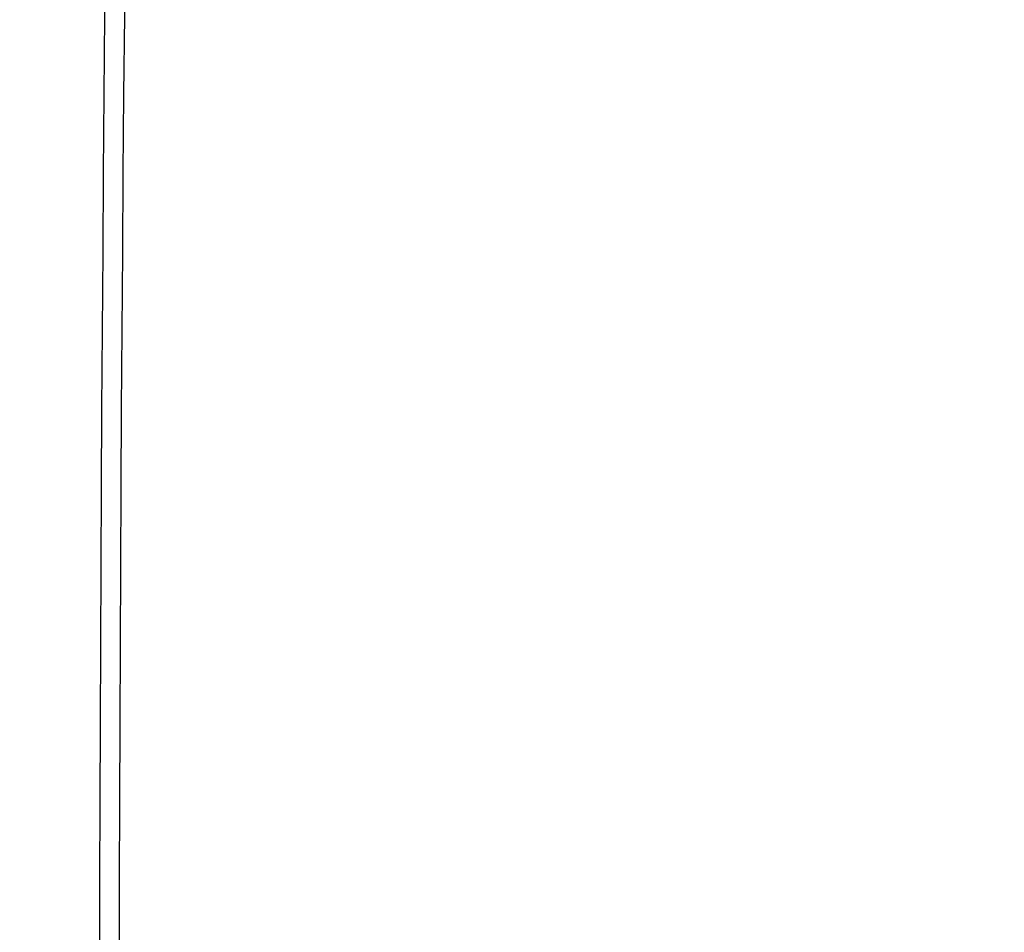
# Model space of a CAD drawing. Header units: millimetres. Extents: x -75 to 75, y 30 to 133.
# Tile 66 of 115: x -71.747 to -71.625, y 60.956 to 61.069. Entities that reach past the tile are written whole.
import ezdxf

# ---------------------------------------------------------------- set-up
doc = ezdxf.new("R2010")
doc.units = ezdxf.units.MM
doc.layers.add('PANTALLA VIDRIO', color=7, linetype='Continuous')

msp = doc.modelspace()

# ---------------------------------------------------------------- linework, layer by layer
at = {"layer": 'PANTALLA VIDRIO'}
for points, knots in [([(-33.92924, 107.5, -147.88981), (-34.00211, 107.17339, -147.88239), (-34.23674, 106.18481, -147.85854), (-34.66284, 104.60353, -147.81553), (-35.16265, 102.72925, -147.7659), (-35.65777, 100.99448, -147.71681), (-36.22804, 99.51255, -147.65959), (-36.75396, 98.40012, -147.60646), (-37.43805, 97.2694, -147.53699), (-38.17382, 96.26712, -147.46231), (-38.94795, 95.33796, -147.38388), (-39.99728, 94.17535, -147.2779), (-41.59712, 92.54446, -147.11677), (-43.82006, 90.50727, -146.89406), (-46.37243, 88.32784, -146.64), (-49.18955, 86.13732, -146.36101), (-52.1597, 84.07443, -146.06833), (-55.36644, 82.15336, -145.75394), (-58.50005, 80.39902, -145.45011), (-61.57813, 78.54694, -145.15623), (-64.18963, 76.60912, -144.91314), (-66.45498, 74.3931, -144.70874), (-68.32734, 72.00115, -144.54702), (-69.92394, 69.17142, -144.41971), (-71.29339, 65.50975, -144.32788), (-71.84272, 61.88623, -144.32368), (-71.6427, 58.6213, -144.39765), (-70.90653, 55.51387, -144.52965), (-69.01689, 51.66301, -144.80167), (-65.40161, 47.27803, -145.28193), (-60.23555, 43.2916, -145.94152), (-54.21057, 40.14126, -146.69333), (-50.04263, 38.54106, -147.20582), (-48.29106, 37.94795, -147.41983)], [4.38153, 4.38153, 4.38153, 4.38153, 5.29589, 7.186722, 9.077554, 11.125955, 12.033554, 13.016787, 14.000019, 15.065188, 16.04842, 17.113589, 19.33269, 22.430606, 25.786683, 29.142759, 32.778508, 36.134584, 39.770333, 43.406082, 47.344811, 50.61104, 54.149455, 57.68787, 61.521154, 67.065906, 69.949178, 73.072722, 78.531996, 84.446209, 91.849995, 99.870764, 105.551137, 105.551137, 105.551137, 105.551137]), ([(-33.92681, 107.5, -152.01066), (-33.99969, 107.17339, -152.01808), (-34.23431, 106.18481, -152.04192), (-34.66042, 104.60353, -152.08494), (-35.16023, 102.72925, -152.13456), (-35.65534, 100.99448, -152.18366), (-36.22561, 99.51255, -152.24087), (-36.75154, 98.40012, -152.29401), (-37.43563, 97.2694, -152.36348), (-38.17139, 96.26712, -152.43816), (-38.94552, 95.33796, -152.51659), (-39.99485, 94.17535, -152.62257), (-41.5947, 92.54446, -152.7837), (-43.81764, 90.50727, -153.00641), (-46.37001, 88.32784, -153.26047), (-49.18713, 86.13732, -153.53946), (-52.15728, 84.07443, -153.83214), (-55.36401, 82.15336, -154.14652), (-58.49762, 80.39902, -154.45036), (-61.5757, 78.54694, -154.74424), (-64.18721, 76.60912, -154.98733), (-66.45256, 74.3931, -155.19173), (-68.32491, 72.00115, -155.35345), (-69.92151, 69.17142, -155.48076), (-71.29096, 65.50975, -155.57258), (-71.84029, 61.88623, -155.57679), (-71.64028, 58.6213, -155.50282), (-70.90411, 55.51387, -155.37082), (-69.01447, 51.66301, -155.09879), (-65.39918, 47.27803, -154.61853), (-60.23312, 43.2916, -153.95895), (-54.21917, 40.14703, -153.20851), (-50.06371, 38.55009, -152.69753), (-48.32437, 37.96007, -152.485)], [4.381529, 4.381529, 4.381529, 4.381529, 5.29589, 7.186722, 9.077554, 11.125955, 12.033554, 13.016787, 14.000019, 15.065188, 16.04842, 17.113589, 19.33269, 22.430606, 25.786683, 29.142759, 32.778508, 36.134584, 39.770333, 43.406082, 47.344811, 50.61104, 54.149455, 57.68787, 61.521154, 67.065906, 69.949178, 73.072722, 78.531996, 84.446209, 91.849995, 99.870764, 105.512503, 105.512503, 105.512503, 105.512503])]:
    msp.add_open_spline(points, degree=3, knots=knots, dxfattribs=at)

doc.saveas('drawing.dxf')
